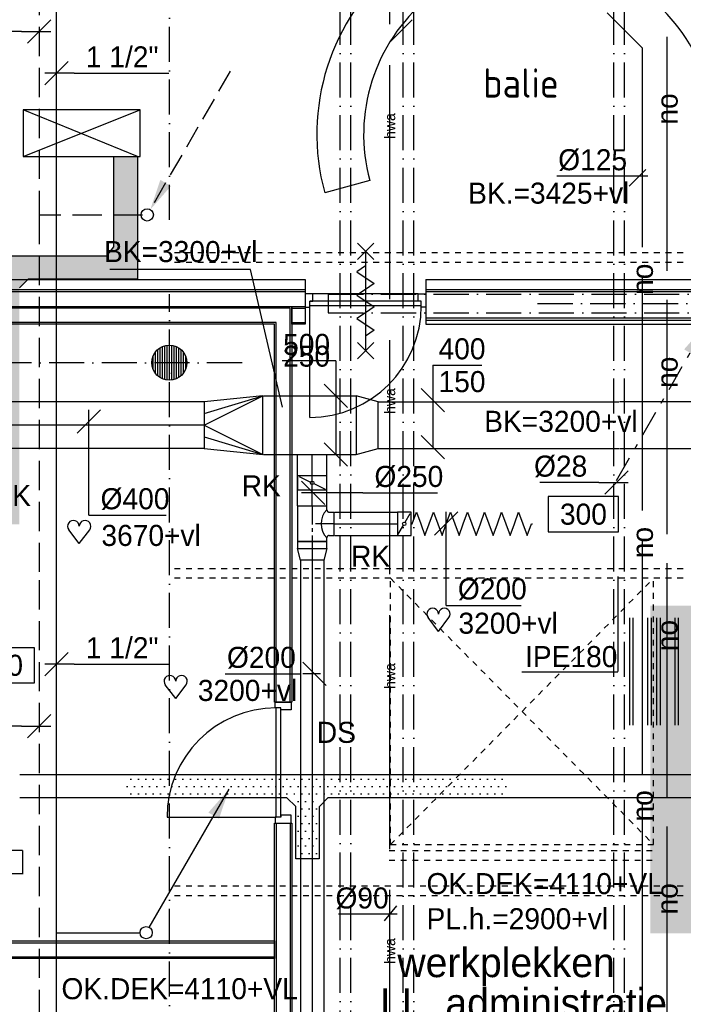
# Model space of a CAD drawing. Extents: x -41378 to 114803, y -24080 to 82188.
# Tile 32 of 137: x 14511 to 20185, y 17545 to 25959. Entities that reach past the tile are written whole.
import ezdxf
from ezdxf.enums import TextEntityAlignment as Align

# ---------------------------------------------------------------- set-up
doc = ezdxf.new("R2010")
doc.units = 0
doc.header["$LTSCALE"] = 50
for name, pattern in [('2322001', [45, 40, -5]), ('2322105', [47, 40, -7]), ('2322107', [2000, 1000, 1000]), ('2322108', [7, 5, -2]), ('2322122', [47, 40, -7]), ('2322134', [45, 40, -5]), ('CENTER2', [11.25, 7.5, -1.25, 1.25, -1.25]), ('CENTER4', [5, 3.125, -0.625, 0.625, -0.625]), ('DASHDOT', [9, 6, -1.5, 0, -1.5]), ('DOT2', [1.25, 0, -1.25]), ('HIDDEN', [2, 1, -1]), ('LURETOUR', [6, 4, -2])]:
    doc.linetypes.add(name, pattern=pattern)
doc.layers.get('0').update_dxf_attribs({"linetype": 'CONTINUOUS'})
doc.layers.get('DEFPOINTS').update_dxf_attribs({"linetype": 'CONTINUOUS'})
for name, color, linetype in [('AL$7----_STRAMIEN', 1, 'DASHDOT'), ('AL22----_BINNENWAND', 7, 'CONTINUOUS'), ('AL27----_DAKEN', 7, 'CONTINUOUS'), ('AL28----_KONSTRUKTIE', 3, 'CONTINUOUS'), ('AL32----_BINNENKOZ', 7, 'CONTINUOUS'), ('AL32----_DRAAIR', 7, 'CONTINUOUS'), ('AL32----_DRAAIRICHTING', 1, 'CONTINUOUS'), ('AL65----_BEVEILIGING', 7, 'CONTINUOUS'), ('ALXAA---_GEWBETON', 12, 'CONTINUOUS'), ('BL$4----', 7, 'CONTINUOUS'), ('BOUW', 8, 'CONTINUOUS'), ('KABELGGOOT1', 8, 'CONTINUOUS'), ('MV-BINNENKOZIJN', 1, 'CONTINUOUS'), ('WL$1----', 3, 'CONTINUOUS'), ('WL521---', 4, 'CONTINUOUS'), ('WL531---', 4, 'CONTINUOUS'), ('WL5501--', 4, 'CONTINUOUS'), ('WL561---', 4, 'CONTINUOUS'), ('WL561---_AANVOER', 4, 'CONTINUOUS'), ('WL561---_RETOUR', 4, 'CONTINUOUS'), ('WL570---', 3, 'CONTINUOUS'), ('WL570---_HARTLIJN', 7, 'CONTINUOUS'), ('WL570---_RETOUR', 3, 'CONTINUOUS'), ('WL570---_TOEVOER', 3, 'CONTINUOUS'), ('WM$1----', 1, 'CONTINUOUS'), ('WM521---', 1, 'CONTINUOUS'), ('WM541---', 1, 'CONTINUOUS'), ('WM561---', 1, 'CONTINUOUS'), ('WM570---', 1, 'CONTINUOUS')]:
    doc.layers.add(name, color=color, linetype=linetype)
doc.layers.get('0').freeze()
doc.styles.add('BURO-018', font='BUROFONT.shx', dxfattribs={"height": 90})
doc.styles.add('BURO-025', font='BUROFONT.shx', dxfattribs={"height": 250})
doc.styles.get("Standard").update_dxf_attribs({"font": 'ISOCP'})
doc.dimstyles.new('CEES', dxfattribs={"dimscale": 100, "dimtxt": 3, "dimasz": 3, "dimexe": 1, "dimexo": 1, "dimgap": 1.5, "dimtad": 0, "dimdec": 0, "dimzin": 0, "dimtxsty": 'BURO-018', "dimcen": -3, "dimdle": 1.25, "dimclrd": 1, "dimclre": 1, "dimclrt": 1, "dimazin": 3, "dimtfac": 0.75, "dimtdec": 0, "dimtofl": 0, "dimtmove": 0, "dimatfit": 3, "dimtvp": 1.5, "dimtolj": 1, "dimtzin": 0})
pattern_1 = [(0, (0, 200000), (31.75, 63.5), [0, -63.5])]

# ---------------------------------------------------------------- blocks, each defined once
blk = doc.blocks.new('CVHATCH4')
at = {"color": 0, "linetype": 'DOT2'}
blk.add_lwpolyline([(-0.5, 0, 1, 1, 0), (0.5, 0, 1, 1, 0)], format="xyseb", dxfattribs=at)
blk = doc.blocks.new('LU-1D-K-190')
at = {"color": 0, "linetype": 'CONTINUOUS'}
for p, q in [((-0.5, 200), (0.5, 200)), ((-0.5, -200), (0.5, -200))]:
    blk.add_line(p, q, dxfattribs=at)
at = {"layer": 'WL570---_HARTLIJN', "linetype": 'CENTER2'}
blk.add_line((-0.5, 0), (0.5, 0), dxfattribs=at)
blk = doc.blocks.new('*U56', base_point=(15145.6, 22493.6))
at = {"layer": 'WM570---', "linetype": 'CONTINUOUS'}
for p, q in [((15245.3, 22593.3), (15045.9, 22393.9)), ((15145.6, 21693.6), (15145.6, 22593.6)), ((15145.6, 21693.6), (15805.6, 21693.6))]:
    blk.add_line(p, q, dxfattribs=at)
at = {"layer": 'WM570---', "linetype": 'CONTINUOUS', "style": 'BURO-018'}
blk.add_text('%%c400', height=180, dxfattribs=at).set_placement((15245.6, 21743.6))
blk = doc.blocks.new('LU-ORND')
at = {"color": 0, "linetype": 'CONTINUOUS'}
for p, q in [((-3, 1.5), (-3, -1.5)), ((3, 1.5), (-3, 1.5)), ((3, -1.5), (3, 1.5)), ((-3, -1.5), (3, -1.5))]:
    blk.add_line(p, q, dxfattribs=at)
blk = doc.blocks.new('LU-1D-K-FA')
at = {"color": 0, "linetype": 'CONTINUOUS'}
for p, q in [((-0.5, 125), (0.5, 125)), ((-0.5, -125), (0.5, -125))]:
    blk.add_line(p, q, dxfattribs=at)
at = {"layer": 'WL570---_HARTLIJN', "linetype": 'CENTER2'}
blk.add_line((-0.5, 0), (0.5, 0), dxfattribs=at)
blk = doc.blocks.new('LU-1D-KL-C874')
at = {"color": 0, "linetype": 'CONTINUOUS'}
for p, q in [((-58.2, 100), (-58.2, -100)), ((58.2, 100), (-58.2, 100)), ((50.9, 87.4), (7.3, 12.6)), ((58.2, -100), (58.2, 100)), ((-7.3, -12.6), (-50.9, -87.4)), ((-58.2, -100), (58.2, -100))]:
    blk.add_line(p, q, dxfattribs=at)
blk.add_circle((0, 0), 14.6, dxfattribs=at)
blk = doc.blocks.new('LU-1D-K-C8')
at = {"color": 0, "linetype": 'CONTINUOUS'}
for p, q in [((-0.5, 100), (0.5, 100)), ((-0.5, -100), (0.5, -100))]:
    blk.add_line(p, q, dxfattribs=at)
at = {"layer": 'WL570---_HARTLIJN', "linetype": 'CENTER2'}
blk.add_line((-0.5, 0), (0.5, 0), dxfattribs=at)
blk = doc.blocks.new('LU-1D-T-5A-FAC85A12CB9')
at = {"color": 0, "linetype": 'CONTINUOUS'}
for p, q in [((-100, 145), (-100, 185.3)), ((-100, 185.3), (100, 185.3)), ((100, 145), (100, 185.3)), ((-120, 125), (-150.3, 125)), ((-150.3, 125), (-150.3, -125)), ((150.3, 125), (120, 125)), ((150.3, -125), (150.3, 125)), ((-150.3, -125), (150.3, -125))]:
    blk.add_line(p, q, dxfattribs=at)
at = {"color": 0, "linetype": 'CONTINUOUS', "flags": 128}
for points in [[(-120, 125, 0.02182), (-117.8, 125.1, 0.037214), (-116.5, 125.3, 0.006436), (-113.9, 126, 0.02182), (-113.2, 126.2, 0.02182), (-111.5, 126.9, 0.02182), (-110, 127.7, 0.02182), (-108.5, 128.6, 0.02182), (-107.1, 129.7, 0.02182), (-105.9, 130.9, 0.02182), (-104.7, 132.1, 0.02182), (-103.6, 133.5, 0.02182), (-102.7, 135, 0.02182), (-101.9, 136.5, 0.02182), (-101.2, 138.2, 0.02182), (-101, 138.9, 0.006436), (-100.3, 141.5, 0.037214), (-100.1, 142.8, 0.02182), (-100, 145)], [(100, 145, 0.02182), (100.1, 142.8, 0.037214), (100.3, 141.5, 0.006436), (101, 138.9, 0.02182), (101.2, 138.2, 0.02182), (101.9, 136.5, 0.02182), (102.7, 135, 0.02182), (103.6, 133.5, 0.02182), (104.7, 132.1, 0.02182), (105.9, 130.9, 0.02182), (107.1, 129.7, 0.02182), (108.5, 128.6, 0.02182), (110, 127.7, 0.02182), (111.5, 126.9, 0.02182), (113.2, 126.2, 0.02182), (113.9, 126, 0.006436), (116.5, 125.3, 0.037214), (117.8, 125.1, 0.02182), (120, 125)]]:
    blk.add_lwpolyline(points, format="xyb", dxfattribs=at)
at = {"color": 0, "linetype": 'CONTINUOUS'}
blk.add_arc((0, 245), 169.7, 225, 315, dxfattribs=at)
at = {"layer": 'WL570---_HARTLIJN', "linetype": 'CENTER4'}
for p, q in [((0, 185.3), (0, 0)), ((-150.3, 0), (150.3, 0))]:
    blk.add_line(p, q, dxfattribs=at)
blk = doc.blocks.new('LU-1D-VCH-FAC8633C')
at = {"color": 0, "linetype": 'CONTINUOUS'}
for p, q in [((60, 125), (0, 125)), ((0, 125), (0, -125)), ((60, 125), (159.1, 100)), ((60, -125), (60, 125)), ((159.1, 100), (159.1, -100)), ((0, -125), (60, -125)), ((159.1, -100), (60, -125))]:
    blk.add_line(p, q, dxfattribs=at)
at = {"layer": 'WL570---_HARTLIJN', "linetype": 'CENTER4'}
blk.add_line((0, 0), (159.1, 0), dxfattribs=at)
blk = doc.blocks.new('*U76', base_point=(17377.4, 22086.3))
at = {"layer": 'WM570---', "linetype": 'CONTINUOUS'}
for p, q in [((17277.7, 22186), (17477.1, 21986.6)), ((17802.4, 22086.3), (17277.4, 22086.3)), ((17802.4, 22086.3), (18442.3, 22086.3))]:
    blk.add_line(p, q, dxfattribs=at)
at = {"layer": 'WM570---', "linetype": 'CONTINUOUS', "style": 'BURO-018'}
blk.add_text('%%c250', height=180, dxfattribs=at).set_placement((17902.4, 22136.3))
blk = doc.blocks.new('*U77', base_point=(18049.4, 21786.3))
at = {"layer": 'WM570---', "linetype": 'CONTINUOUS'}
for p, q in [((18149.1, 21886), (17949.7, 21686.6)), ((18049.4, 21086.3), (18049.4, 21886.3)), ((18049.4, 21086.3), (18689.3, 21086.3))]:
    blk.add_line(p, q, dxfattribs=at)
at = {"layer": 'WM570---', "linetype": 'CONTINUOUS', "style": 'BURO-018'}
blk.add_text('%%c200', height=180, dxfattribs=at).set_placement((18149.4, 21136.3))
blk = doc.blocks.new('LDV1107')
at = {"color": 0, "linetype": 'CONTINUOUS'}
blk.add_line((0.25, 0.433), (6.75, 11.691), dxfattribs=at)
blk.add_lwpolyline([(6.75, 11.691, 0, 1, 0), (5.5, 9.526, 1, 1, 0)], format="xyseb", dxfattribs=at)
blk.add_circle((0, 0), 0.5, dxfattribs=at)
blk = doc.blocks.new('LDV3108')
at = {"color": 0, "linetype": 'CONTINUOUS'}
for p, q in [((6.75, 11.691), (5.813, 10.068)), ((5.438, 9.418), (4.5, 7.794)), ((4.125, 7.145), (3.188, 5.521)), ((2.813, 4.871), (1.875, 3.248)), ((1.5, 2.598), (0.563, 0.974))]:
    blk.add_line(p, q, dxfattribs=at)
blk.add_lwpolyline([(0.25, 0.433, 0, 1, 0), (1.5, 2.598, 1, 1, 0)], format="xyseb", dxfattribs=at)
blk.add_circle((0, 0), 0.5, dxfattribs=at)
blk = doc.blocks.new('LU-1D-KL1-FA77')
at = {"color": 0, "linetype": 'CONTINUOUS'}
for p, q in [((-59.5, 125), (-59.5, -125)), ((59.5, 125), (-59.5, 125)), ((53.1, 111.6), (6.4, 13.4)), ((59.5, -125), (59.5, 125)), ((-6.4, -13.4), (-53.1, -111.6)), ((-59.5, -125), (59.5, -125))]:
    blk.add_line(p, q, dxfattribs=at)
blk.add_circle((0, 0), 14.9, dxfattribs=at)
blk = doc.blocks.new('LU-1D-F-C840E')
at = {"color": 0, "linetype": 'CONTINUOUS'}
for p, q in [((-509.6, 0), (-473.2, 100)), ((-473.2, 100), (-436.8, 0)), ((-364, 0), (-327.6, 100)), ((-327.6, 100), (-291.2, 0)), ((-218.4, 0), (-182, 100)), ((-182, 100), (-145.6, 0)), ((-72.8, 0), (-36.4, 100)), ((-36.4, 100), (0, 0)), ((72.8, 0), (109.2, 100)), ((109.2, 100), (145.6, 0)), ((218.4, 0), (254.8, 100)), ((254.8, 100), (291.2, 0)), ((364, 0), (400.4, 100)), ((400.4, 100), (436.8, 0)), ((-519.3, 0), (-509.6, 0)), ((-436.8, 0), (-400.4, -100)), ((-400.4, -100), (-364, 0)), ((-291.2, 0), (-254.8, -100)), ((-254.8, -100), (-218.4, 0)), ((-145.6, 0), (-109.2, -100)), ((-109.2, -100), (-72.8, 0)), ((0, 0), (36.4, -100)), ((36.4, -100), (72.8, 0)), ((145.6, 0), (182, -100)), ((182, -100), (218.4, 0)), ((291.2, 0), (327.6, -100)), ((327.6, -100), (364, 0)), ((436.8, 0), (473.2, -100)), ((473.2, -100), (509.6, 0)), ((509.6, 0), (519.3, 0))]:
    blk.add_line(p, q, dxfattribs=at)
blk = doc.blocks.new('LDV4109')
at = {"color": 0, "linetype": 'CONTINUOUS'}
for p, q in [((-1.125, -1.949), (-0.25, -0.433)), ((-1.688, -2.923), (-1.5, -2.598)), ((-3, -5.196), (-2.063, -3.572)), ((-3.563, -6.17), (-3.375, -5.846)), ((-4.875, -8.444), (-3.938, -6.82)), ((-5.438, -9.418), (-5.25, -9.093)), ((-6.75, -11.691), (-5.813, -10.068))]:
    blk.add_line(p, q, dxfattribs=at)
blk.add_lwpolyline([(-0.25, -0.433, 0, 1, 0), (-1.5, -2.598, 1, 1, 0)], format="xyseb", dxfattribs=at)
blk.add_circle((0, 0), 0.5, dxfattribs=at)
blk = doc.blocks.new('*U253', base_point=(102297.2, 59738.3))
at = {"color": 0, "linetype": 'CONTINUOUS'}
for p, q in [((102397.2, 59838.3), (102197.2, 59638.3)), ((102147.2, 59738.3), (101641, 59738.3)), ((102147.2, 59738.3), (102397.2, 59738.3))]:
    blk.add_line(p, q, dxfattribs=at)
at = {"color": 0, "linetype": 'CONTINUOUS', "style": 'BURO-018'}
blk.add_text('%%C28', height=180, dxfattribs=at).set_placement((102047.2, 59788.3), align=Align.RIGHT)
blk = doc.blocks.new('*U268', base_point=(14676.5, 25857))
at = {"color": 0, "linetype": 'CONTINUOUS'}
for p, q in [((14776.5, 25957), (14576.5, 25757)), ((14526.5, 25857), (14256.5, 25857)), ((14526.5, 25857), (14776.5, 25857))]:
    blk.add_line(p, q, dxfattribs=at)
at = {"color": 0, "linetype": 'CONTINUOUS', "style": 'BURO-018'}
blk.add_text('1"', height=180, dxfattribs=at).set_placement((14426.5, 25907), align=Align.RIGHT)
blk = doc.blocks.new('*U270', base_point=(14826.9, 25500.7))
at = {"color": 0, "linetype": 'CONTINUOUS'}
for p, q in [((14926.9, 25600.7), (14726.9, 25400.7)), ((14976.9, 25500.7), (14726.9, 25500.7)), ((14976.9, 25500.7), (15786.9, 25500.7))]:
    blk.add_line(p, q, dxfattribs=at)
at = {"color": 0, "linetype": 'CONTINUOUS', "style": 'BURO-018'}
blk.add_text('1 1/2"', height=180, dxfattribs=at).set_placement((15076.9, 25550.7))
blk = doc.blocks.new('*U271', base_point=(14826.9, 20687.1))
at = {"color": 0, "linetype": 'CONTINUOUS'}
for p, q in [((14926.9, 20787.1), (14726.9, 20587.1)), ((14976.9, 20687.1), (14726.9, 20687.1)), ((14976.9, 20687.1), (15786.9, 20687.1))]:
    blk.add_line(p, q, dxfattribs=at)
at = {"color": 0, "linetype": 'CONTINUOUS', "style": 'BURO-018'}
blk.add_text('1 1/2"', height=180, dxfattribs=at).set_placement((15076.9, 20737.1))
blk = doc.blocks.new('*U273', base_point=(14676.5, 18905.3))
at = {"color": 0, "linetype": 'CONTINUOUS'}
for p, q in [((14776.5, 19005.3), (14576.5, 18805.3)), ((14526.5, 18905.3), (14256.5, 18905.3)), ((14526.5, 18905.3), (14776.5, 18905.3))]:
    blk.add_line(p, q, dxfattribs=at)
at = {"color": 0, "linetype": 'CONTINUOUS', "style": 'BURO-018'}
blk.add_text('1"', height=180, dxfattribs=at).set_placement((14426.5, 18955.3), align=Align.RIGHT)
blk = doc.blocks.new('LU-2D-K-C8')
at = {"color": 0, "linetype": 'CONTINUOUS'}
for p, q in [((-0.5, 100), (0.5, 100)), ((-0.5, -100), (0.5, -100))]:
    blk.add_line(p, q, dxfattribs=at)
blk = doc.blocks.new('HART')
at = {"color": 1}
for q in [(-39.7, 52.4), (39.7, 52.4)]:
    blk.add_line((0, 0), q, dxfattribs=at)
for centre, start, end in [((-22.1, 65.7), 0, 217.1867), ((22.1, 65.7), 322.8133, 180)]:
    blk.add_arc(centre, 22.1, start, end, dxfattribs=at)
blk = doc.blocks.new('LU-2D-K-190')
at = {"color": 0, "linetype": 'CONTINUOUS'}
for p, q in [((-0.5, 200), (0.5, 200)), ((-0.5, -200), (0.5, -200))]:
    blk.add_line(p, q, dxfattribs=at)
blk = doc.blocks.new('LU-2D-K-1F4')
at = {"color": 0, "linetype": 'CONTINUOUS'}
for p, q in [((-0.5, 250), (0.5, 250)), ((-0.5, -250), (0.5, -250))]:
    blk.add_line(p, q, dxfattribs=at)
blk = doc.blocks.new('LU-2D-VC-1F4190BA')
at = {"color": 0, "linetype": 'CONTINUOUS'}
for p, q in [((0, 250), (0, -250)), ((186.6, 200), (0, 250)), ((186.6, -200), (186.6, 200)), ((0, -250), (186.6, -200))]:
    blk.add_line(p, q, dxfattribs=at)
blk = doc.blocks.new('LU-1D-VR-1901F41F4')
at = {"color": 0, "linetype": 'CONTINUOUS'}
for p, q in [((500, 250), (0, 200)), ((0, 100), (500, 250)), ((0, 0), (500, 250)), ((0, 200), (0, -200)), ((500, -250), (500, 250)), ((0, 0), (500, -250)), ((0, -100), (500, -250)), ((0, -200), (500, -250))]:
    blk.add_line(p, q, dxfattribs=at)
blk = doc.blocks.new('*U493', base_point=(18567.3, 22693.6))
at = {"color": 0, "linetype": 'CONTINUOUS'}
for p, q in [((18567.3, 22993.6), (18567.3, 22693.6)), ((18567.3, 22993.6), (18987.2, 22993.6)), ((18467.6, 22793.3), (18667, 22593.9)), ((18567.3, 22693.6), (18567.3, 22293.6)), ((18467.6, 22393.3), (18667, 22193.9))]:
    blk.add_line(p, q, dxfattribs=at)
at = {"layer": 'WM570---', "linetype": 'CONTINUOUS', "style": 'BURO-018'}
for s, p in [('400', (18617.3, 23043.6)), ('150', (18617.3, 22763.6))]:
    blk.add_text(s, height=180, dxfattribs=at).set_placement(p)
blk = doc.blocks.new('*U494', base_point=(16867.6, 22743.6))
at = {"color": 0, "linetype": 'CONTINUOUS'}
for p, q in [((16867.6, 23043.6), (16407.6, 23043.6)), ((16867.6, 23043.6), (16867.6, 22743.6)), ((16767.9, 22843.3), (16967.3, 22643.9)), ((16867.6, 22743.6), (16867.6, 22243.6)), ((16767.9, 22343.3), (16967.3, 22143.9))]:
    blk.add_line(p, q, dxfattribs=at)
at = {"layer": 'WM570---', "linetype": 'CONTINUOUS', "style": 'BURO-018'}
for s, p in [('500', (16817.6, 23093.6)), ('250', (16817.6, 22993.6))]:
    blk.add_text(s, height=180, dxfattribs=at).set_placement(p, align=Align.RIGHT)
blk = doc.blocks.new('2322001-5')
at = {"layer": 'WM$1----', "color": 0, "style": 'BURO-018'}
for p in [(20047.9, 25195.5), (19836.5, 23740.2), (20047.9, 22945.5), (19836.5, 21490.2), (20047.9, 20695.5), (19836.5, 19240.2), (20047.9, 18445.5)]:
    blk.add_text('no', height=180, rotation=90, dxfattribs=at).set_placement(p, align=Align.MIDDLE)
blk = doc.blocks.new('*D498')
at = {"color": 1, "linetype": 'BYBLOCK'}
for p, q in [((19291.4, 20903), (18991.4, 20903)), ((19591.4, 20873.5), (19591.4, 20803)), ((20291.5, 20873.5), (20291.5, 20803)), ((20591.5, 20903), (20891.5, 20903))]:
    blk.add_line(p, q, dxfattribs=at)
for points in [[(19291.4, 20953), (19291.4, 20853), (19591.4, 20903)], [(20591.5, 20953), (20591.5, 20853), (20291.5, 20903)]]:
    blk.add_solid(points, dxfattribs=at)
at = {"layer": 'DEFPOINTS', "color": 0, "linetype": 'BYBLOCK'}
for p in [(19591.4, 20973.5), (20291.5, 20973.5), (20291.5, 20903)]:
    blk.add_point(p, dxfattribs=at)
at = {"color": 1, "linetype": 'BYBLOCK', "insert": (19941.4, 21173.1), "char_height": 180, "attachment_point": 5, "style": 'BURO-018'}
blk.add_mtext('\\A1;700', dxfattribs=at)
blk = doc.blocks.new('2322122-2')
at = {"layer": 'WM521---', "color": 0, "style": 'BURO-018'}
for p in [(17674.8, 25049.9), (17674.8, 22699.9), (17674.8, 20349.9), (17674.8, 17999.9)]:
    blk.add_text('hwa', height=90, rotation=90, dxfattribs=at).set_placement(p, align=Align.MIDDLE)

msp = doc.modelspace()

# ---------------------------------------------------------------- hatches: boundary and pattern name
at = {"layer": 'KABELGGOOT1'}
h = msp.add_hatch(dxfattribs=at)
h.set_pattern_fill('DOTS', color=256, scale=40, style=0)
h.set_pattern_definition(pattern_1)
h.paths.add_polyline_path([(7475.9, 30607.7), (7205.9, 30607.7), (7205.9, 27739.1), (7475.9, 27739.1)])
h.paths.add_polyline_path([(7475.9, 27739.1), (7205.9, 27739.1), (7205.9, 24733.7), (7475.9, 24733.7)])
h.paths.add_polyline_path([(7475.9, 24733.7), (7205.9, 24733.7), (7205.9, 24016.9), (7130.9, 23941.9), (5926.7, 23941.9), (5926.7, 23741.9), (7130.9, 23741.9), (7205.9, 23666.1), (7204.7, 21646.3), (7475.9, 21646.3), (7475.9, 23666.1), (7550.2, 23741.1), (10235.6, 23741.1), (10310.6, 23666.1), (10310.6, 21646.3), (10510.6, 21646.3), (10510.6, 23666.1), (10585.6, 23741.1), (14233.3, 23741.1), (14308.3, 23666.1), (14308.3, 21646.3), (14508.3, 21646.3), (14508.3, 23666.1), (14583.3, 23741.1), (15517.1, 23742.3), (15517.1, 24788.3), (15317.1, 24788.3), (15317.1, 24017.3), (15255, 23941.1), (7550.9, 23941.1), (7475.9, 24016.9)])
h = msp.add_hatch(dxfattribs=at)
h.set_pattern_fill('DOTS', color=256, scale=40, style=0)
h.set_pattern_definition(pattern_1)
h.paths.add_polyline_path([(16121, 19307.7), (16121, 19507.7), (15425, 19507.7), (15425, 19307.7)])
h.paths.add_polyline_path([(16121, 19507.7), (16121, 19307.7), (16691, 19307.7), (16691, 19507.7)])
h.paths.add_polyline_path([(17646.4, 19507.7), (17646.4, 19307.7), (18684.4, 19307.7), (18684.4, 19507.7)])
h = msp.add_hatch(dxfattribs=at)
h.set_pattern_fill('DOTS', color=256, scale=40, style=0)
h.set_pattern_definition(pattern_1)
h.paths.add_polyline_path([(17282.1, 19502.7), (16630.1, 19502.7), (16630.1, 19308.7), (17282.1, 19308.7)])
h = msp.add_hatch(dxfattribs=at)
h.set_pattern_fill('DOTS', color=256, scale=40, style=0)
h.set_pattern_definition(pattern_1)
h.paths.add_polyline_path([(17646.4, 19507.7), (17156.7, 19507.7), (17156.7, 19307.7), (17646.4, 19307.7)])
h.paths.add_polyline_path([(16980, 19119.5), (16873, 19119.5), (16873, 18787.1), (16980, 18787.1)])
h = msp.add_hatch(dxfattribs=at)
h.set_pattern_fill('DOTS', color=256, scale=40, style=0)
h.set_pattern_definition(pattern_1)
h.paths.add_polyline_path([(17061.6, 19496.6), (16873, 19496.6), (16873, 18787.1), (17071, 18787.1)])
h = msp.add_hatch(dxfattribs=at)
h.set_pattern_fill('DOTS', color=256, scale=40, style=0)
h.set_pattern_definition(pattern_1)
h.paths.add_polyline_path([(16980, 19119.5), (16873, 19119.5), (16873, 18787.1), (16980, 18787.1)])

# ---------------------------------------------------------------- linework, layer by layer
at = {"layer": 'AL$7----_STRAMIEN', "color": 1}
msp.add_line((16412.5, 23027.3), (10148.7, 23027.3), dxfattribs=at)
for points in [[(15791, 24247), (15791, 64727.3)], [(15791, 10859.1), (15791, 23614.5)]]:
    msp.add_lwpolyline(points, dxfattribs=at)
at = {"layer": 'AL$7----_STRAMIEN'}
for points in [[(17250, 10891), (17250, 48830.7)], [(17341, 10891), (17341, 48830.7)], [(17791, 10891), (17791, 48830.7)], [(17882, 10891), (17882, 48830.7)], [(19591, 10891), (19591, 48830.7)], [(19682, 10891), (19682, 48830.7)]]:
    msp.add_lwpolyline(points, dxfattribs=at)
at = {"layer": 'AL22----_BINNENWAND', "color": 8}
for p, q in [((11742, 23507.3), (16838.5, 23507.3)), ((16838.5, 23507.3), (16838.5, 20127.3)), ((16838.5, 23507.3), (16951, 23507.3)), ((16838.5, 23357.3), (16838.5, 23507.3)), ((16951, 23507.3), (16951, 23357.3)), ((16688.5, 23357.3), (11892, 23357.3)), ((16688.5, 20127.3), (16688.5, 23357.3)), ((16951, 23357.3), (16838.5, 23357.3)), ((16838.5, 20127.3), (16688.5, 20127.3)), ((16688.5, 13483.3), (16688.5, 19093.3)), ((16688.5, 19093.3), (16838.5, 19093.3)), ((16838.5, 19093.3), (16838.5, 13483.3)), ((11892, 18086.3), (16688.5, 18086.3)), ((16688.5, 18086.3), (16688.5, 17936.3)), ((16688.5, 17936.3), (11742, 17936.3))]:
    msp.add_line(p, q, dxfattribs=at)
at = {"layer": 'AL22----_BINNENWAND', "color": 8, "linetype": 'CONTINUOUS'}
for p, q in [((16823.5, 23492.3), (11757, 23492.3)), ((16823.5, 20127.3), (16823.5, 23492.3)), ((16838.5, 23492.3), (16951, 23492.3)), ((16703.5, 23372.3), (11877, 23372.3)), ((16703.5, 20127.3), (16703.5, 23372.3)), ((16838.5, 23372.3), (16951, 23372.3)), ((16703.5, 19093.3), (16703.5, 13483.3)), ((16823.5, 19093.3), (16823.5, 13483.3)), ((11877, 18071.3), (16688.5, 18071.3)), ((11757, 17951.3), (16688.5, 17951.3))]:
    msp.add_line(p, q, dxfattribs=at)
at = {"layer": 'AL27----_DAKEN', "color": 8, "linetype": 'HIDDEN'}
for p, q in [((17681.1, 18909.8), (19931.1, 21185.1)), ((17681.1, 21185.1), (19931.1, 18909.8)), ((17681.1, 18909.8), (17681.1, 21185.1)), ((19931.1, 18909.8), (19931.1, 21185.1)), ((17681.1, 18909.8), (19931.1, 18909.8))]:
    msp.add_line(p, q, dxfattribs=at)
at = {"layer": 'AL28----_KONSTRUKTIE', "color": 8}
msp.add_circle((15791, 23027.3), 150, dxfattribs=at)
at = {"layer": 'AL32----_BINNENKOZ', "color": 8}
for p, q in [((17504.9, 24584.5), (17119.1, 24479.1)), ((11508, 23737.3), (16951, 23737.3)), ((16951, 23737.3), (16951, 23507.3)), ((17985, 23737.3), (21897.1, 23737.3)), ((17985, 23737.3), (17985, 23357.3)), ((11508, 23652.3), (16951, 23652.3)), ((17985, 23652.3), (21872.1, 23652.3)), ((11508, 23637.3), (16951, 23637.3)), ((17018, 23617.3), (16951, 23617.3)), ((16951, 23617.3), (16951, 23547.3)), ((17018, 23554.3), (17018, 23617.3)), ((17918, 23554.3), (17918, 23617.3)), ((17918, 23617.3), (17985, 23617.3)), ((17985, 23637.3), (21872.1, 23637.3)), ((17985, 23617.3), (17985, 23547.3)), ((16951, 23547.3), (16951, 23547.3)), ((16951, 23547.3), (16951, 23503.3)), ((16951, 23503.3), (16991, 23503.3)), ((17945, 23554.3), (16991, 23554.3)), ((16991, 23503.3), (16991, 23554.3)), ((16991, 23554.3), (17018, 23554.3)), ((17945, 23514.3), (16991, 23514.3)), ((17945, 23554.3), (17918, 23554.3)), ((17945, 23503.3), (17945, 23554.3)), ((17985, 23503.3), (17945, 23503.3)), ((17985, 23547.3), (17985, 23547.3)), ((17985, 23547.3), (17985, 23503.3)), ((17985, 23412.3), (21872.1, 23412.3)), ((17985, 23392.3), (21872.1, 23392.3)), ((17985, 23357.3), (21897.1, 23357.3)), ((16694, 20127.3), (16833, 20127.3)), ((16694, 20077.3), (16694, 20127.3)), ((16833, 20127.3), (16833, 20060.3)), ((16745, 20077.3), (16694, 20077.3)), ((16705, 19143.3), (16705, 20077.3)), ((16745, 19143.3), (16745, 20077.3)), ((16745, 20060.3), (16745, 20077.3)), ((16833, 20060.3), (16745, 20060.3)), ((16745, 19143.3), (16694, 19143.3)), ((16694, 19143.3), (16694, 19093.3)), ((16833, 19160.3), (16745, 19160.3)), ((16745, 19160.3), (16745, 19143.3)), ((16833, 19093.3), (16833, 19160.3)), ((16694, 19093.3), (16833, 19093.3))]:
    msp.add_line(p, q, dxfattribs=at)
at = {"layer": 'AL32----_BINNENKOZ', "color": 8, "linetype": 'CONTINUOUS'}
msp.add_line((17918, 23617.3), (17018, 23617.3), dxfattribs=at)
at = {"layer": 'AL32----_BINNENKOZ', "color": 8, "linetype": 'DASHDOT'}
for p, q in [((17149.8, 23612.3), (26088.2, 23612.3)), ((17149.8, 23612.3), (17149.8, 23452.3)), ((18939.5, 23532.3), (26174.8, 23532.3)), ((17149.8, 23452.3), (26088.2, 23452.3))]:
    msp.add_line(p, q, dxfattribs=at)
at = {"layer": 'AL32----_BINNENKOZ', "color": 8}
for radius in [1900, 1500]:
    msp.add_arc((18951.9, 24979.8), radius, 358.13367, 195.27793, dxfattribs=at)
at = {"layer": 'AL32----_DRAAIR', "color": 8}
msp.add_line((16991, 22560.3), (16991, 23514.3), dxfattribs=at)
msp.add_arc((16991, 23514.3), 954, 270, 360, dxfattribs=at)
at = {"layer": 'AL32----_DRAAIRICHTING', "color": 8}
msp.add_line((15771, 19143.3), (16705, 19143.3), dxfattribs=at)
msp.add_arc((16705, 19143.3), 934, 90, 180, dxfattribs=at)
at = {"layer": 'AL65----_BEVEILIGING', "color": 8, "linetype": 'CONTINUOUS'}
for points in [[(17398, 24049.3), (17538, 23909.3)], [(17538, 24049.3), (17398, 23909.3)], [(17468, 23979.3), (17468, 23129.3)], [(17468, 23854.3), (17393, 23804.3), (17543, 23704.3), (17468, 23654.3)], [(17468, 23654.3), (17393, 23604.3), (17543, 23504.3), (17468, 23454.3)], [(17468, 23454.3), (17393, 23404.3), (17543, 23304.3), (17468, 23254.3)], [(17398, 23199.3), (17538, 23059.3)], [(17538, 23199.3), (17398, 23059.3)]]:
    msp.add_lwpolyline(points, dxfattribs=at)
at = {"layer": 'ALXAA---_GEWBETON', "color": 8}
for p, q in [((15691, 22915.5), (15691, 23139.1)), ((15711, 22900.4), (15711, 23154.2)), ((15731, 22889.9), (15731, 23164.8)), ((15751, 22882.8), (15751, 23171.9)), ((15771, 22878.7), (15771, 23176)), ((15791, 22877.3), (15791, 23177.3)), ((15811, 22878.7), (15811, 23176)), ((15831, 22882.8), (15831, 23171.9)), ((15851, 22889.9), (15851, 23164.8)), ((15871, 22900.4), (15871, 23154.2)), ((15891, 22915.5), (15891, 23139.1)), ((15651, 22973.5), (15651, 23081.2)), ((15671, 22937.3), (15671, 23117.3)), ((15911, 22937.3), (15911, 23117.3)), ((15931, 22973.5), (15931, 23081.2))]:
    msp.add_line(p, q, dxfattribs=at)
at = {"layer": 'KABELGGOOT1'}
for p, q in [((15517.1, 24788.3, 3650), (14540.7, 25188.7)), ((14540.7, 24788.7), (15540.7, 25188.7)), ((15540.7, 25188.7), (14540.7, 25188.7)), ((14540.7, 25188.7), (14540.7, 24788.7)), ((15540.7, 24788.7), (15540.7, 25188.7)), ((14540.7, 24788.7), (15540.7, 24788.7)), ((15317.1, 24788.3, 3650), (15517.1, 24788.3, 3650)), ((15317.1, 24017.3, 3650), (15317.1, 24788.3, 3650)), ((15517.1, 24788.3, 3650), (15517.1, 23742.3, 3650)), ((15255, 23941.1, 3650), (15317.1, 24017.3, 3650)), ((7550.9, 23941.1, 3650), (15255, 23941.1, 3650)), ((14583.3, 23741.1, 3650), (14508.3, 23666.1, 3650)), ((15517.1, 23742.3, 3650), (14583.3, 23741.1, 3650)), ((14513.7, 19507.7), (29105.2, 19507.7)), ((16795.7, 19307.7), (14513.7, 19307.7)), ((16873, 19234.6, 3650), (16795.7, 19307.7)), ((17145.7, 19307.7), (17070.7, 19232.7)), ((29105.2, 19307.7), (17145.7, 19307.7)), ((17145.7, 19307.7), (17145.7, 19307.7)), ((16873, 18787.1, 3650), (16873, 19234.6, 3650)), ((17070.7, 19232.7), (17073, 18787.1, 3650)), ((17073, 18787.1, 3650), (16873, 18787.1, 3650))]:
    msp.add_line(p, q, dxfattribs=at)
at = {"layer": 'MV-BINNENKOZIJN'}
for p, q in [((19626.2, 21199.2), (19626.2, 20388.3)), ((18804.2, 20387), (19626.2, 20387))]:
    msp.add_line(p, q, dxfattribs=at)
at = {"layer": 'MV-BINNENKOZIJN', "color": 2, "linetype": 'HIDDEN'}
for points in [[(20183.9, 23967.3), (15791, 23967.3)], [(20183.9, 23885.1), (15791, 23885.1)], [(20183.9, 21267.3), (15791, 21267.3)], [(20183.9, 21185.1), (15791, 21185.1)], [(19919.4, 18857), (17662.9, 18857)], [(19919.4, 18774.8), (17662.9, 18774.8)], [(20183.9, 18553.3), (15791, 18553.3)], [(20183.9, 18471.1), (15791, 18471.1)]]:
    msp.add_lwpolyline(points, dxfattribs=at)
at = {"layer": 'WL$1----', "linetype": '2322001'}
for p, q in [((20047.9, 14813.3), (20047.9, 33327.8)), ((19836.5, 15014.8), (19836.5, 25715.6))]:
    msp.add_line(p, q, dxfattribs=at)
at = {"layer": 'WL521---', "linetype": '2322122'}
msp.add_line((17674.8, 14171.4), (17674.8, 33578.5), dxfattribs=at)
at = {"layer": 'WL5501--', "linetype": '2322105'}
for p, q in [((19534.8, 26017.4), (19836.5, 25715.6)), ((17865.7, 25956.7), (17674.8, 25765.7))]:
    msp.add_line(p, q, dxfattribs=at)
at = {"layer": 'WL561---_AANVOER', "linetype": '2322107'}
for p, q in [((14826.9, 18155.7), (14826.9, 27163.8)), ((14826.9, 18155.7), (15544.2, 18155.7)), ((14826.9, 16006.4), (14826.9, 18155.7))]:
    msp.add_line(p, q, dxfattribs=at)
at = {"layer": 'WL561---_RETOUR', "linetype": '2322108'}
for p, q in [((14676.5, 30447.4), (14676.5, 24289.1)), ((15562.1, 24289.1), (14676.5, 24289.1)), ((14676.5, 24289.1), (14676.5, 21169.5)), ((14676.5, 21169.5), (14676.5, 16125.8))]:
    msp.add_line(p, q, dxfattribs=at)
at = {"layer": 'WL570---'}
msp.add_line((14534.3, 18858.2), (14534.3, 18657.8), dxfattribs=at)
at = {"layer": 'WM$1----'}
for p, q in [((19722.9, 24536.7), (19864.4, 24678.1)), ((19103.8, 24624.9), (19881.8, 24624.9)), ((17629.1, 18257.4), (17735.1, 18386.9)), ((17238, 18316.3), (17739.1, 18316.3))]:
    msp.add_line(p, q, dxfattribs=at)
at = {"layer": 'WM541---', "linetype": '2322134'}
for p, q in [((19727.1, 19931.4), (19727.1, 20847.6)), ((19757.1, 19931.4), (19757.1, 20847.6)), ((19882.1, 19931.4), (19882.1, 20847.6)), ((19912.1, 19931.4), (19912.1, 20847.6)), ((19959.3, 19931.4), (19959.3, 20847.6)), ((19989.3, 19931.4), (19989.3, 20847.6)), ((20114.3, 19931.4), (20114.3, 20847.6)), ((20144.3, 19931.4), (20144.3, 20847.6))]:
    msp.add_line(p, q, dxfattribs=at)
at = {"layer": 'WM570---'}
for p, q in [((16485.4, 23825.3), (15281.9, 23825.3)), ((16758.3, 22647.2), (16485.4, 23825.3))]:
    msp.add_line(p, q, dxfattribs=at)
at = {"layer": 'WM570---', "linetype": 'CONTINUOUS'}
for p, q in [((16933.3, 20469.3), (17132.7, 20269.9)), ((16267.4, 20369.6), (16907.3, 20369.6)), ((17084.3, 20369.6), (16933, 20369.6))]:
    msp.add_line(p, q, dxfattribs=at)

# ---------------------------------------------------------------- block references
at = {"layer": 'WL531---', "color": 2, "xscale": 120, "yscale": 120, "zscale": 120}
msp.add_blockref('LDV4109', (20423.7, 23423), dxfattribs=at)
at = {"layer": 'WL531---', "color": 1}
msp.add_blockref('*U253', (19613.8, 22003.7), dxfattribs=at)
at = {"layer": 'WL561---', "xscale": 2800, "yscale": 150, "zscale": 2800, "rotation": 270.0000000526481}
msp.add_blockref('CVHATCH4', (21304, 19549.9), dxfattribs=at)
at = {"layer": 'WL561---_AANVOER', "color": 2, "xscale": 105, "yscale": 105, "zscale": 105}
msp.add_blockref('LDV1107', (15592.5, 18156.8), dxfattribs=at)
at = {"layer": 'WL561---_RETOUR', "color": 2, "xscale": 105, "yscale": 105, "zscale": 105}
msp.add_blockref('LDV3108', (15601.6, 24290.6), dxfattribs=at)
at = {"layer": 'WL570---_RETOUR', "linetype": 'LURETOUR'}
for name, p, xscale, rotation in [('LU-1D-K-190', (15185, 22493.6), 1801.766457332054, 180), ('LU-1D-K-FA', (17012.2, 22018.7), 429.7624962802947, 90), ('LU-1D-K-C8', (17012.2, 19034.2), 4621.333439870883, 270), ('LU-2D-K-C8', (13735.8, 18758.2), 1597.063587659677, 180)]:
    msp.add_blockref(name, p, dxfattribs=dict(at, xscale=xscale, rotation=rotation))
at = {"layer": 'WL570---_RETOUR', "linetype": 'CONTINUOUS'}
for name, p, rotation in [('LU-1D-KL1-FA77', (17012.2, 22001.1), 90), ('LU-1D-KL-C874', (17799.4, 21650.8), 180)]:
    msp.add_blockref(name, p, dxfattribs=dict(at, rotation=rotation))
at = {"layer": 'WL570---_RETOUR', "linetype": 'LURETOUR', "rotation": 270}
for name, p in [('LU-1D-T-5A-FAC85A12CB9', (17012.2, 21650.8)), ('LU-1D-VCH-FAC8633C', (17012.2, 21500.5))]:
    msp.add_blockref(name, p, dxfattribs=at)
at = {"layer": 'WL570---_RETOUR', "linetype": 'LURETOUR', "xscale": 539.7575787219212}
msp.add_blockref('LU-1D-K-C8', (17471.3, 21650.8), dxfattribs=at)
at = {"layer": 'WL570---_RETOUR', "linetype": 'LURETOUR'}
msp.add_blockref('LU-1D-F-C840E', (18376.9, 21650.8), dxfattribs=at)
at = {"layer": 'WL570---_TOEVOER', "linetype": 'CONTINUOUS'}
for name, p in [('LU-1D-VR-1901F41F4', (16089.4, 22493.6)), ('LU-2D-VC-1F4190BA', (17388.7, 22493.6))]:
    msp.add_blockref(name, p, dxfattribs=at)
for name, p, xscale in [('LU-2D-K-1F4', (16991.6, 22493.6), 794.054260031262), ('LU-2D-K-190', (18604.8, 22493.6), 2059.081691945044), ('LU-2D-K-190', (20190.5, 22495.3), 1104.231537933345)]:
    msp.add_blockref(name, p, dxfattribs=dict(at, xscale=xscale))
at = {"layer": 'WM$1----'}
msp.add_blockref('2322001-5', (0, 0), dxfattribs=at)
at = {"layer": 'WM521---'}
msp.add_blockref('2322122-2', (0, 0), dxfattribs=at)
at = {"layer": 'WM561---'}
for name, p in [('*U268', (14676.5, 25857)), ('*U270', (14826.9, 25500.7)), ('*U271', (14826.9, 20451.5)), ('*U273', (14676.5, 19922.1))]:
    msp.add_blockref(name, p, dxfattribs=at)
at = {"layer": 'WM570---'}
for name, p in [('*U494', (17215, 22743.6)), ('*U493', (18042.4, 22706)), ('*U56', (15102.9, 22524.9)), ('*U76', (17019.2, 21915.5)), ('*U77', (18157.6, 21654))]:
    msp.add_blockref(name, p, dxfattribs=at)
at = {"layer": 'WM570---', "color": 1}
ref = msp.add_blockref('LU-ORND', (19331, 21733.2), dxfattribs=dict(at, xscale=100, yscale=100, zscale=100))
ref.add_attrib('LU_TEXT1', '300', dxfattribs={"layer": '0', "color": 1, "linetype": 'CONTINUOUS', "height": 180, "style": 'BURO-018'}).set_placement((19331, 21733.2), align=Align.MIDDLE)
at = {"layer": 'WM570---', "xscale": 2.25, "yscale": 2.25, "zscale": 2.25}
for p in [(15020.4, 21481.6), (18092.1, 20731.2), (15844.8, 20157)]:
    msp.add_blockref('HART', p, dxfattribs=at)
at = {"layer": 'WM570---', "color": 1}
ref = msp.add_blockref('LU-ORND', (14338.6, 20442), dxfattribs=dict(at, xscale=100, yscale=100, zscale=100))
ref.add_attrib('LU_TEXT1', '260', dxfattribs={"layer": '0', "color": 1, "linetype": 'CONTINUOUS', "height": 180, "style": 'BURO-018'}).set_placement((14338.6, 20442), align=Align.MIDDLE)

# ---------------------------------------------------------------- texts
at = {"layer": 'BL$4----', "color": 8}
msp.add_text('balie', height=250, dxfattribs=at).set_placement((18474.3, 25292.5))
at = {"layer": 'BOUW', "color": 1, "style": 'BURO-018'}
for s, p in [('RK', (14273.4, 21801.6)), ('RK', (17344.4, 21283.8)), ('IPE180', (18831.9, 20425.9)), ('DS', (17051.8, 19778.6)), ('OK.DEK=4110+VL', (17989.6, 18486)), ('PL.h.=2900+vl', (17989.6, 18186)), ('OK.DEK=4110+VL', (14868.2, 17588.1))]:
    msp.add_text(s, height=180, dxfattribs=at).set_placement(p)
at = {"layer": 'BOUW', "style": 'BURO-025'}
for s, height, p in [('archief LL. administratie', 175, (11949.9, 19155.1)), ('werkplekken', 250, (17740.8, 17776.6)), (' LL. administratie', 250, (17500.4, 17430.6))]:
    msp.add_text(s, height=height, dxfattribs=at).set_placement(p)
at = {"layer": 'WL570---', "color": 1, "style": 'BURO-018'}
for s, p in [('BK.=3425+vl', (18345.2, 24386.5)), ('RK', (16409.3, 21885.3))]:
    msp.add_text(s, height=180, dxfattribs=at).set_placement(p)
at = {"layer": 'WM$1----', "color": 1, "style": 'BURO-018'}
for s, p in [('%%C125', (19115.6, 24672)), ('%%C90', (17211, 18363.4))]:
    msp.add_text(s, height=180, dxfattribs=at).set_placement(p)
at = {"layer": 'WM570---', "color": 1, "style": 'BURO-018'}
for s, p in [('BK=3300+vl', (15232.3, 23887.3)), ('BK=3200+vl', (18482.9, 22436.4)), ('3670+vl', (15209.8, 21461.5)), ('3200+vl', (18262.4, 20711.2)), ('3200+vl', (16034.2, 20136.9))]:
    msp.add_text(s, height=180, dxfattribs=at).set_placement(p)
at = {"layer": 'WM570---', "linetype": 'CONTINUOUS', "style": 'BURO-018'}
msp.add_text('%%c200', height=180, dxfattribs=at).set_placement((16283.5, 20419.6))

# ---------------------------------------------------------------- dimensions: what is measured, and where the dimension line sits
at = {"layer": 'WM541---', "linetype": '2322134'}
dim = msp.add_linear_dim(base=(20291.5, 20903), p1=(19591.4, 20973.5), p2=(20291.5, 20973.5), dimstyle='CEES', dxfattribs=at)
dim.commit()
dim.dimension.update_dxf_attribs({"geometry": '*D498', "text_midpoint": (19941.4, 21173.1)})

doc.saveas('drawing.dxf')
